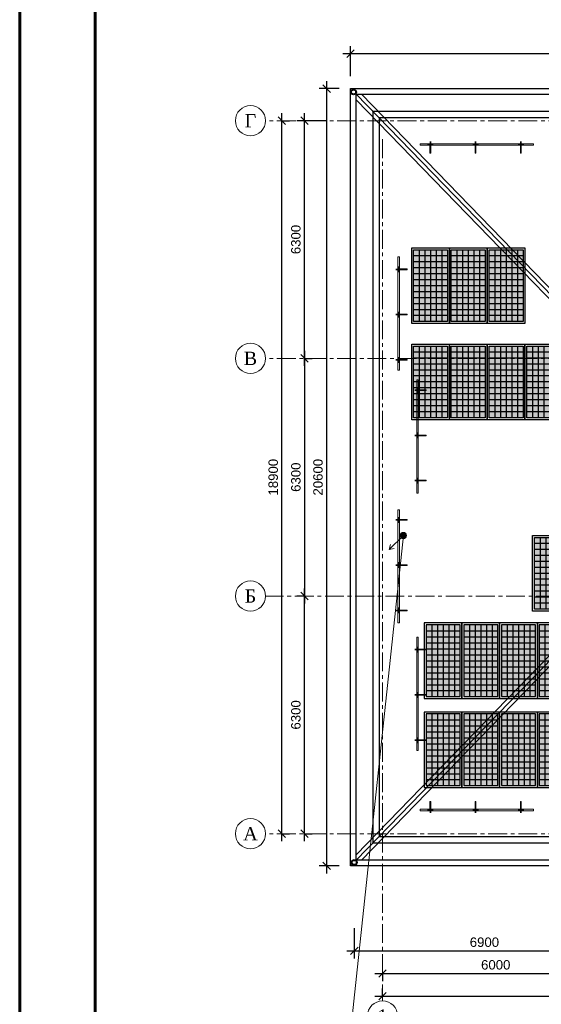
# Model space of a CAD drawing. Header units: millimetres. Extents: x 2063114 to 14983986, y -126020516 to 213791.
# Tile 244 of 256: x 2320392 to 2334216, y -1272177 to -1246080. Entities that reach past the tile are written whole.
import ezdxf
from ezdxf import colors
from ezdxf.entities.mleader import LeaderData, LeaderLine
from ezdxf.enums import TextEntityAlignment as Align
from ezdxf.math import Vec2, Vec3

# ---------------------------------------------------------------- set-up
doc = ezdxf.new("R2010")
doc.units = ezdxf.units.MM
for name, pattern in [('ACAD_ISO04W100', [30, 24, -3, 0, -3]), ('ACAD_ISO07W100', [3, 0, -3]), ('CENTERX2', [4, 2.5, -0.5, 0.5, -0.5])]:
    doc.linetypes.add(name, pattern=pattern)
doc.layers.get('Defpoints').update_dxf_attribs({"color": 6, "lineweight": 35})
for name, color, linetype, lineweight in [('.', 7, 'Continuous', 15), ('_АСО_Металл', 225, 'Continuous', 20), ('АСО-оси', 24, 'CENTERX2', 20), ('оси', 22, 'ACAD_ISO04W100', 13), ('РАЗМЕР АР', 150, 'Continuous', 20), ('Э.Электрика', 1, 'Continuous', 50), ('Эл.линия силовых сетей', 1, 'Continuous', 50)]:
    doc.layers.add(name, color=color, linetype=linetype, lineweight=lineweight)
for name, color, linetype in [('000000000', 7, 'Continuous'), ('_4', 252, 'Continuous'), ('line', 7, 'Continuous')]:
    doc.layers.add(name, color=color, linetype=linetype)
doc.layers.add('_print', color=6, linetype='Continuous', lineweight=60, plot=False)
doc.styles.add('--Стиль ЭОМ', font='times.ttf')
doc.styles.add('RUSS', font='russ', dxfattribs={"width": 0.75})
doc.styles.get("Standard").update_dxf_attribs({"font": 'arial.ttf'})
doc.styles.add('TIMES', font='times.ttf')
doc.linetypes.add('ограждение1', pattern='A,6.35,-2.54,[133,ltypeshp.shx,S=2.54,R=0,X=-2.54,Y=0],-2.54,25.4', length=36.83)
doc.dimstyles.new('STANDARD$0', dxfattribs={"dimtxt": 250, "dimasz": 200, "dimexe": 200, "dimexo": 300, "dimgap": 100, "dimtad": 1, "dimdec": 0, "dimzin": 1, "dimdsep": 46, "dimtxsty": 'Standard', "dimblk1": 'OBLIQUE', "dimblk2": 'OBLIQUE', "dimsah": 1, "dimcen": 2.5, "dimdle": 200, "dimadec": 0, "dimazin": 0, "dimtfac": 1, "dimtdec": 0, "dimtmove": 0, "dimatfit": 3, "dimldrblk": 'OBLIQUE', "dimfxl": 600, "dimfxlon": 1, "dimtolj": 1, "dimtzin": 1, "dimarcsym": 0})

# ---------------------------------------------------------------- blocks, each defined once
blk = doc.blocks.new('*U1590')
at = {"color": 0, "ltscale": 25}
blk.add_lwpolyline([(-59400, 42000), (0, 42000), (0, 0), (-59400, 0)], close=True, dxfattribs=at)
at = {"color": 0, "lineweight": 60, "ltscale": 25}
blk.add_lwpolyline([(-57400, 41500), (-500, 41500), (-500, 500), (-57400, 500)], close=True, dxfattribs=at)
blk = doc.blocks.new('MARK-POM')
at = {"linetype": 'Continuous'}
blk.add_circle((0, 0), 4, dxfattribs=at)
at = {"linetype": 'Continuous', "style": 'RUSS', "width": 0.75}
blk.add_attdef('ЌЋЊ…ђ', text='', height=3.5, dxfattribs=at).set_placement((0, 0), align=Align.MIDDLE)
blk = doc.blocks.new('_Oblique')
at = {"color": 0, "linetype": 'ByBlock', "lineweight": -2}
blk.add_line((-0.5, -0.5), (0.5, 0.5), dxfattribs=at)
blk = doc.blocks.new('*D3079')
at = {"layer": 'Defpoints', "color": 0, "lineweight": 30, "transparency": 16777216}
for p in [(2327340, -1248756), (2327340, -1248756), (2327140, -1267656)]:
    blk.add_point(p, dxfattribs=at)
at = {"layer": 'РАЗМЕР АР', "color": 0, "lineweight": -2, "transparency": 16777216}
for p, q in [((2327340, -1267856), (2327340, -1248556)), ((2327340, -1248756), (2327540, -1248756)), ((2327340, -1267656), (2327540, -1267656))]:
    blk.add_line(p, q, dxfattribs=at)
at = {"layer": 'РАЗМЕР АР', "color": 0, "lineweight": -2, "transparency": 16777216, "xscale": 200, "yscale": 200, "zscale": 200}
for p, rotation in [((2327340, -1248756), 90), ((2327340, -1267656), 270)]:
    blk.add_blockref('_Oblique', p, dxfattribs=dict(at, rotation=rotation))
at = {"layer": 'РАЗМЕР АР', "color": 0, "transparency": 16777216, "insert": (2327112, -1258206), "char_height": 250, "attachment_point": 5, "rotation": 90}
blk.add_mtext('\\A1;18900', dxfattribs=at)
blk = doc.blocks.new('*D3080')
at = {"layer": 'Defpoints', "color": 0, "lineweight": 30, "transparency": 16777216}
for p in [(2327940, -1261356), (2328177, -1261356), (2327940, -1267656)]:
    blk.add_point(p, dxfattribs=at)
at = {"layer": 'РАЗМЕР АР', "color": 0, "lineweight": -2, "transparency": 16777216}
for p, q in [((2327940, -1267856), (2327940, -1261156)), ((2327940, -1261356), (2327740, -1261356)), ((2327940, -1267656), (2328140, -1267656))]:
    blk.add_line(p, q, dxfattribs=at)
at = {"layer": 'РАЗМЕР АР', "color": 0, "lineweight": -2, "transparency": 16777216, "xscale": 200, "yscale": 200, "zscale": 200}
for p, rotation in [((2327940, -1261356), 90), ((2327940, -1267656), 270)]:
    blk.add_blockref('_Oblique', p, dxfattribs=dict(at, rotation=rotation))
at = {"layer": 'РАЗМЕР АР', "color": 0, "transparency": 16777216, "insert": (2327712, -1264506), "char_height": 250, "attachment_point": 5, "rotation": 90}
blk.add_mtext('\\A1;6300', dxfattribs=at)
blk = doc.blocks.new('*D3081')
at = {"layer": 'Defpoints', "color": 0, "lineweight": 30, "transparency": 16777216}
for p in [(2327940, -1255056), (2327940, -1261356), (2328177, -1261356)]:
    blk.add_point(p, dxfattribs=at)
at = {"layer": 'РАЗМЕР АР', "color": 0, "lineweight": -2, "transparency": 16777216}
for p, q in [((2327940, -1254856), (2327940, -1261556)), ((2327940, -1255056), (2328140, -1255056)), ((2327940, -1261356), (2327740, -1261356))]:
    blk.add_line(p, q, dxfattribs=at)
at = {"layer": 'РАЗМЕР АР', "color": 0, "lineweight": -2, "transparency": 16777216, "xscale": 200, "yscale": 200, "zscale": 200}
for p, rotation in [((2327940, -1255056), 90), ((2327940, -1261356), 270)]:
    blk.add_blockref('_Oblique', p, dxfattribs=dict(at, rotation=rotation))
at = {"layer": 'РАЗМЕР АР', "color": 0, "transparency": 16777216, "insert": (2327712, -1258206), "char_height": 250, "attachment_point": 5, "rotation": 90}
blk.add_mtext('\\A1;6300', dxfattribs=at)
blk = doc.blocks.new('*D3082')
at = {"layer": 'Defpoints', "color": 0, "lineweight": 30, "transparency": 16777216}
for p in [(2327940, -1248756), (2329166, -1248756), (2327940, -1255056)]:
    blk.add_point(p, dxfattribs=at)
at = {"layer": 'РАЗМЕР АР', "color": 0, "lineweight": -2, "transparency": 16777216}
for p, q in [((2327940, -1255256), (2327940, -1248556)), ((2328540, -1248756), (2327740, -1248756)), ((2327940, -1255056), (2328140, -1255056))]:
    blk.add_line(p, q, dxfattribs=at)
at = {"layer": 'РАЗМЕР АР', "color": 0, "lineweight": -2, "transparency": 16777216, "xscale": 200, "yscale": 200, "zscale": 200}
for p, rotation in [((2327940, -1248756), 90), ((2327940, -1255056), 270)]:
    blk.add_blockref('_Oblique', p, dxfattribs=dict(at, rotation=rotation))
at = {"layer": 'РАЗМЕР АР', "color": 0, "transparency": 16777216, "insert": (2327712, -1251906), "char_height": 250, "attachment_point": 5, "rotation": 90}
blk.add_mtext('\\A1;6300', dxfattribs=at)
blk = doc.blocks.new('*D3083')
at = {"layer": 'Defpoints', "color": 0, "lineweight": 30, "transparency": 16777216}
for p in [(2329258, -1268416), (2336158, -1268431), (2336158, -1270760)]:
    blk.add_point(p, dxfattribs=at)
at = {"layer": 'РАЗМЕР АР', "color": 0, "lineweight": -2, "transparency": 16777216}
for p, q in [((2329258, -1270160), (2329258, -1270960)), ((2336158, -1270160), (2336158, -1270960)), ((2329058, -1270760), (2336358, -1270760))]:
    blk.add_line(p, q, dxfattribs=at)
at = {"layer": 'РАЗМЕР АР', "color": 0, "lineweight": -2, "transparency": 16777216, "xscale": 200, "yscale": 200, "zscale": 200, "rotation": 180}
blk.add_blockref('_Oblique', (2329258, -1270760), dxfattribs=at)
at = {"layer": 'РАЗМЕР АР', "color": 0, "lineweight": -2, "transparency": 16777216, "xscale": 200, "yscale": 200, "zscale": 200}
blk.add_blockref('_Oblique', (2336158, -1270760), dxfattribs=at)
at = {"layer": 'РАЗМЕР АР', "color": 0, "transparency": 16777216, "insert": (2332708, -1270532), "char_height": 250, "attachment_point": 5}
blk.add_mtext('\\A1;6900', dxfattribs=at)
blk = doc.blocks.new('*D3086')
at = {"layer": 'Defpoints', "color": 0, "lineweight": 30, "transparency": 16777216}
for p in [(2358108, -1270614), (2358108, -1271960), (2330008, -1272060)]:
    blk.add_point(p, dxfattribs=at)
at = {"layer": 'РАЗМЕР АР', "color": 0, "lineweight": -2, "transparency": 16777216}
for p, q in [((2358108, -1271360), (2358108, -1272160)), ((2329808, -1271960), (2358308, -1271960)), ((2330008, -1271960), (2330008, -1271760))]:
    blk.add_line(p, q, dxfattribs=at)
at = {"layer": 'РАЗМЕР АР', "color": 0, "lineweight": -2, "transparency": 16777216, "xscale": 200, "yscale": 200, "zscale": 200, "rotation": 180}
blk.add_blockref('_Oblique', (2330008, -1271960), dxfattribs=at)
at = {"layer": 'РАЗМЕР АР', "color": 0, "lineweight": -2, "transparency": 16777216, "xscale": 200, "yscale": 200, "zscale": 200}
blk.add_blockref('_Oblique', (2358108, -1271960), dxfattribs=at)
at = {"layer": 'РАЗМЕР АР', "color": 0, "transparency": 16777216, "insert": (2344058, -1271732), "char_height": 250, "attachment_point": 5}
blk.add_mtext('\\A1;28100', dxfattribs=at)
blk = doc.blocks.new('*D3087')
at = {"layer": 'Defpoints', "color": 0, "lineweight": 30, "transparency": 16777216}
for p in [(2330008, -1271189), (2336008, -1271189), (2336008, -1271360)]:
    blk.add_point(p, dxfattribs=at)
at = {"layer": 'РАЗМЕР АР', "color": 0, "lineweight": -2, "transparency": 16777216}
for p, q in [((2329808, -1271360), (2336208, -1271360)), ((2330008, -1271360), (2330008, -1271560)), ((2336008, -1271360), (2336008, -1271560))]:
    blk.add_line(p, q, dxfattribs=at)
at = {"layer": 'РАЗМЕР АР', "color": 0, "lineweight": -2, "transparency": 16777216, "xscale": 200, "yscale": 200, "zscale": 200, "rotation": 180}
blk.add_blockref('_Oblique', (2330008, -1271360), dxfattribs=at)
at = {"layer": 'РАЗМЕР АР', "color": 0, "lineweight": -2, "transparency": 16777216, "xscale": 200, "yscale": 200, "zscale": 200}
blk.add_blockref('_Oblique', (2336008, -1271360), dxfattribs=at)
at = {"layer": 'РАЗМЕР АР', "color": 0, "transparency": 16777216, "insert": (2333008, -1271132), "char_height": 250, "attachment_point": 5}
blk.add_mtext('\\A1;6000', dxfattribs=at)
blk = doc.blocks.new('*D3092')
at = {"layer": 'Defpoints', "color": 0, "lineweight": 30, "transparency": 16777216}
for p in [(2358958, -1246978), (2329158, -1247906), (2358958, -1247906)]:
    blk.add_point(p, dxfattribs=at)
at = {"layer": 'РАЗМЕР АР', "color": 0, "lineweight": -2, "transparency": 16777216}
for p, q in [((2329158, -1247578), (2329158, -1246778)), ((2358958, -1247578), (2358958, -1246778)), ((2328958, -1246978), (2359158, -1246978))]:
    blk.add_line(p, q, dxfattribs=at)
at = {"layer": 'РАЗМЕР АР', "color": 0, "lineweight": -2, "transparency": 16777216, "xscale": 200, "yscale": 200, "zscale": 200, "rotation": 180}
blk.add_blockref('_Oblique', (2329158, -1246978), dxfattribs=at)
at = {"layer": 'РАЗМЕР АР', "color": 0, "lineweight": -2, "transparency": 16777216, "xscale": 200, "yscale": 200, "zscale": 200}
blk.add_blockref('_Oblique', (2358958, -1246978), dxfattribs=at)
at = {"layer": 'РАЗМЕР АР', "color": 0, "transparency": 16777216, "insert": (2344058, -1246751), "char_height": 250, "attachment_point": 5}
blk.add_mtext('\\A1;29800', dxfattribs=at)
blk = doc.blocks.new('*D3093')
at = {"layer": 'Defpoints', "color": 0, "lineweight": 30, "transparency": 16777216}
for p in [(2329158, -1247906), (2328526, -1268506), (2329158, -1268506)]:
    blk.add_point(p, dxfattribs=at)
at = {"layer": 'РАЗМЕР АР', "color": 0, "lineweight": -2, "transparency": 16777216}
for p, q in [((2328858, -1247906), (2328326, -1247906)), ((2328526, -1247706), (2328526, -1268706)), ((2328858, -1268506), (2328326, -1268506))]:
    blk.add_line(p, q, dxfattribs=at)
at = {"layer": 'РАЗМЕР АР', "color": 0, "lineweight": -2, "transparency": 16777216, "xscale": 200, "yscale": 200, "zscale": 200}
for p, rotation in [((2328526, -1247906), 90), ((2328526, -1268506), 270)]:
    blk.add_blockref('_Oblique', p, dxfattribs=dict(at, rotation=rotation))
at = {"layer": 'РАЗМЕР АР', "color": 0, "transparency": 16777216, "insert": (2328299, -1258206), "char_height": 250, "attachment_point": 5, "rotation": 90}
blk.add_mtext('\\A1;20600', dxfattribs=at)
blk = doc.blocks.new('*U74')
at = {"layer": '_АСО_Металл', "color": 251, "true_color": 0x4a4a4a}
blk.add_lwpolyline([(2730, -549), (2730, -509), (-270, -509), (-270, -549), (2730, -549)], close=True, dxfattribs=at)
for points in [[(9, -509), (9, -300), (-9, -300), (-9, -509)], [(1209, -509), (1209, -300), (1191, -300), (1191, -509)], [(2409, -509), (2409, -300), (2391, -300), (2391, -509)]]:
    blk.add_lwpolyline(points, dxfattribs=at)
at = {"layer": '_АСО_Металл'}
for centre, start, end in [((0, -529), 112.0526, 124.3553), ((0, -529), 55.6516, 67.9474), ((1200, -529), 112.0526, 124.3553), ((1200, -529), 55.6516, 67.9474), ((2400, -529), 112.0526, 124.3553), ((2400, -529), 55.6516, 67.9474), ((0, -529), 235.6588, 304.3412), ((1200, -529), 235.6588, 304.3412), ((2400, -529), 235.6588, 304.3412)]:
    blk.add_arc(centre, 24.2, start, end, dxfattribs=at)
at = {"layer": 'Defpoints'}
for p, q in [((0, -604), (0, -454)), ((1200, -604), (1200, -454)), ((2400, -604), (2400, -454)), ((75, -529), (-75, -529)), ((1275, -529), (1125, -529)), ((2475, -529), (2325, -529))]:
    blk.add_line(p, q, dxfattribs=at)
at = {"layer": 'Defpoints', "linetype": 'ACAD_ISO07W100'}
for points in [[(-9, -509), (-9, -529), (9, -529), (9, -511)], [(1191, -509), (1191, -529), (1209, -529), (1209, -511)], [(2391, -509), (2391, -529), (2409, -529), (2409, -511)]]:
    blk.add_lwpolyline(points, dxfattribs=at)
at = {"layer": 'Defpoints'}
for centre in [(0, -529), (1200, -529), (2400, -529)]:
    blk.add_circle(centre, 20, dxfattribs=at)
at = {"layer": 'Defpoints', "linetype": 'ACAD_ISO07W100'}
for centre, start, end in [((0, -529), 128.0162, 231.1144), ((0, -529), 67.9474, 112.0526), ((0, -529), 311.6328, 53.8022), ((1200, -529), 128.0162, 231.1144), ((1200, -529), 67.9474, 112.0526), ((1200, -529), 311.6328, 53.8022), ((2400, -529), 128.0162, 231.1144), ((2400, -529), 67.9474, 112.0526), ((2400, -529), 311.6328, 53.8022)]:
    blk.add_arc(centre, 24.2, start, end, dxfattribs=at)
blk = doc.blocks.new('hfg')
at = {"layer": '.'}
h = blk.add_hatch(color=140, dxfattribs=at)
h.dxf.hatch_style = 1
h.set_gradient(color1=(55, 186, 251), color2=(255, 255, 245), rotation=90, tint=1)
h.paths.add_polyline_path([(3674548, -542446), (3675448, -542446), (3675448, -544348), (3674548, -544348)])
at = {"layer": 'line', "color": 5, "lineweight": 25}
for p, q in [((3674698, -544348), (3674698, -542446)), ((3674848, -544348), (3674848, -542446)), ((3674998, -544348), (3674998, -542446)), ((3675148, -544348), (3675148, -542446)), ((3675298, -544348), (3675298, -542446)), ((3674548, -542605), (3675448, -542605)), ((3674548, -542763), (3675448, -542763)), ((3674548, -542922), (3675448, -542922)), ((3674548, -543080), (3675448, -543080)), ((3674548, -543239), (3675448, -543239)), ((3674548, -543397), (3675448, -543397)), ((3674548, -543556), (3675448, -543556)), ((3674548, -543714), (3675448, -543714)), ((3674548, -543873), (3675448, -543873)), ((3674548, -544031), (3675448, -544031)), ((3674548, -544190), (3675448, -544190))]:
    blk.add_line(p, q, dxfattribs=at)
at = {"layer": 'line', "lineweight": 30}
blk.add_lwpolyline([(3674498, -542396), (3675498, -542396), (3675498, -544398), (3674498, -544398)], close=True, dxfattribs=at)
at = {"layer": 'line', "lineweight": 25}
blk.add_lwpolyline([(3674548, -542446), (3675448, -542446), (3675448, -544348), (3674548, -544348)], close=True, dxfattribs=at)

msp = doc.modelspace()

# ---------------------------------------------------------------- hatches: boundary and pattern name
at = {"layer": 'Э.Электрика', "lineweight": 0}
h = msp.add_hatch(color=7, dxfattribs=at)
h.dxf.hatch_style = 1
edge = h.paths.add_edge_path()
edge.add_arc((2330561.37731, -1259751.25676), 82.10502, 0, 360)

# ---------------------------------------------------------------- linework, layer by layer
at = {"layer": '.', "color": 0, "lineweight": 30, "ltscale": 100}
msp.add_lwpolyline([(2329308.30883, -1248056.45024), (2339158.30883, -1258206.45024), (2329308.30883, -1268356.45024)], dxfattribs=at)
at = {"color": 250, "lineweight": 0}
for p, q in [((2330561.37731, -1259751.25676), (2330187.68211, -1260120.5554)), ((2330187.68211, -1260120.5554), (2330222.68098, -1259989.90492)), ((2330187.68211, -1260120.5554), (2330319.60299, -1260096.30945))]:
    msp.add_line(p, q, dxfattribs=at)
at = {"lineweight": 30}
for centre in [(2329239.9677, -1247996.41123), (2329257.9677, -1268416.48925)]:
    msp.add_circle(centre, 75, dxfattribs=at)
at = {"lineweight": 25}
for centre in [(2329239.9677, -1247996.41123), (2329257.9677, -1268416.48925)]:
    msp.add_circle(centre, 55, dxfattribs=at)
at = {"layer": '000000000', "lineweight": 25}
for points in [[(2329158.30883, -1247906.45024), (2358958.30883, -1247906.45024), (2358958.30883, -1268506.45024), (2329158.30883, -1268506.45024)], [(2329758.30883, -1248506.45024), (2358358.30883, -1248506.45024), (2358358.30883, -1267906.45024), (2329758.30883, -1267906.45024)]]:
    msp.add_lwpolyline(points, close=True, dxfattribs=at)
at = {"layer": '000000000', "lineweight": 30}
msp.add_lwpolyline([(2329308.30883, -1248056.45024), (2358808.30883, -1248056.45024), (2358808.30883, -1268356.45024), (2329308.30883, -1268356.45024)], close=True, dxfattribs=at)
at = {"layer": '000000000', "lineweight": 13}
for points in [[(2329308.30883, -1248200.04137), (2339018.96177, -1258206.45024), (2329308.30883, -1268212.85911)], [(2358668.96177, -1248056.45024), (2348916.00611, -1258106.45024), (2339200.61156, -1258106.45024), (2329447.65589, -1248056.45024)], [(2329447.65589, -1268356.45024), (2339200.61156, -1258306.45024), (2348916.00611, -1258306.45024), (2358668.96177, -1268356.45024)]]:
    msp.add_lwpolyline(points, dxfattribs=at)
at = {"layer": '000000000', "linetype": 'ограждение1', "lineweight": 25, "ltscale": 20}
msp.add_lwpolyline([(2329928.30883, -1248676.45024), (2358188.30883, -1248676.45024), (2358188.30883, -1267736.45024), (2329928.30883, -1267736.45024)], close=True, dxfattribs=at)
at = {"layer": '_print', "ltscale": 100}
msp.add_lwpolyline([(2379792.08613, -1285001.43901), (2320392.08613, -1285001.43901), (2320392.08613, -1243001.43901), (2379792.08613, -1243001.43901)], close=True, dxfattribs=at)
at = {"layer": 'АСО-оси', "ltscale": 200}
for p, q in [((2358108.30883, -1248756.45024), (2326907.83102, -1248756.45024)), ((2330008.30883, -1249249.73048), (2330008.30883, -1272084.27416)), ((2358108.30883, -1255056.45024), (2326907.83102, -1255056.45024)), ((2358583.55513, -1261356.45024), (2326907.85904, -1261356.45024)), ((2358108.28641, -1267654.33332), (2326907.8086, -1267654.33332))]:
    msp.add_line(p, q, dxfattribs=at)
at = {"layer": 'Э.Электрика', "color": 7, "lineweight": 0}
msp.add_circle((2330561.37731, -1259751.25676), 82.10502, dxfattribs=at)

# ---------------------------------------------------------------- block references
msp.add_blockref('*U1590', (2379792.08613, -1285001.43901))
at = {"layer": '_4', "ltscale": 0.5, "xscale": -1}
for p, rotation in [((2331274.91657, -1249915.45024), 180), ((2330963.967, -1255096.45024), 270.0000000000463), ((2331463.97331, -1265176.45024), 270.0000000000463)]:
    msp.add_blockref('*U74', p, dxfattribs=dict(at, rotation=rotation))
at = {"layer": '_4', "ltscale": 0.5, "rotation": 269.9999999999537}
for p in [(2331463.97331, -1255896.45024), (2330963.97331, -1259336.45024)]:
    msp.add_blockref('*U74', p, dxfattribs=at)
at = {"layer": '_4', "ltscale": 0.5}
msp.add_blockref('*U74', (2331274.91657, -1266497.45024), dxfattribs=at)
at = {"layer": 'line', "color": 1, "lineweight": 0, "rotation": 179.9999100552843}
for p in [(6006278.04614, -1796534.42918), (6007277.99614, -1796534.43075), (6008277.94614, -1796534.42918), (6006278.04614, -1799084.42667), (6007277.99614, -1799084.42824), (6008277.94614, -1799084.42667), (6009277.89614, -1799084.4251), (6009479.26535, -1804157.38301)]:
    msp.add_blockref('hfg', p, dxfattribs=at)
at = {"layer": 'line', "color": 1, "lineweight": 0, "xscale": -1, "rotation": 180.0000899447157}
for p in [(-1343385.9624, -1806473.86559), (-1342386.0124, -1806473.86402), (-1341386.0624, -1806473.86245), (-1340386.1124, -1806473.86088), (-1343385.9624, -1808833.32457), (-1342386.0124, -1808833.323), (-1341386.0624, -1808833.32143), (-1340386.1124, -1808833.31986)]:
    msp.add_blockref('hfg', p, dxfattribs=at)
at = {"layer": 'АСО-оси', "ltscale": 200}
ref = msp.add_blockref('MARK-POM', (2326507.85904, -1248756.45024), dxfattribs=dict(at, xscale=-100, yscale=100, zscale=100))
ref.add_attrib('ЌЋЊ…ђ', 'Г', dxfattribs={"layer": '0', "color": 0, "linetype": 'Continuous', "height": 350, "style": 'TIMES'}).set_placement((2326507.85904, -1248756.45024), align=Align.MIDDLE_CENTER)
ref = msp.add_blockref('MARK-POM', (2326507.85904, -1255056.45024), dxfattribs=dict(at, xscale=-100, yscale=100, zscale=100))
ref.add_attrib('ЌЋЊ…ђ', 'В', dxfattribs={"layer": '0', "color": 0, "linetype": 'Continuous', "height": 350, "style": 'TIMES'}).set_placement((2326507.85904, -1255056.45024), align=Align.MIDDLE_CENTER)
ref = msp.add_blockref('MARK-POM', (2326507.85904, -1261356.45202), dxfattribs=dict(at, xscale=-100, yscale=100, zscale=100))
ref.add_attrib('ЌЋЊ…ђ', 'Б', dxfattribs={"layer": '0', "color": 0, "linetype": 'Continuous', "height": 350, "style": 'TIMES'}).set_placement((2326507.85904, -1261356.45202), align=Align.MIDDLE_CENTER)
ref = msp.add_blockref('MARK-POM', (2326507.83662, -1267654.33285), dxfattribs=dict(at, xscale=-100, yscale=100, zscale=100))
ref.add_attrib('ЌЋЊ…ђ', 'A', dxfattribs={"layer": '0', "color": 0, "linetype": 'Continuous', "height": 350, "style": 'TIMES'}).set_placement((2326507.83662, -1267654.33285), align=Align.MIDDLE_CENTER)
at = {"layer": 'оси', "ltscale": 200}
ref = msp.add_blockref('MARK-POM', (2330008.30883, -1272484.27416), dxfattribs=dict(at, xscale=-100, yscale=100, zscale=100))
ref.add_attrib('ЌЋЊ…ђ', '1', dxfattribs={"layer": '0', "color": 0, "linetype": 'Continuous', "height": 350, "style": 'TIMES'}).set_placement((2330008.30883, -1272484.27416), align=Align.MIDDLE_CENTER)

# ---------------------------------------------------------------- dimensions: what is measured, and where the dimension line sits
at = {"layer": 'РАЗМЕР АР'}
for base, p1, p2, picture, middle in [((2358958.30883, -1246978.25323), (2329158.30883, -1247906.45024), (2358958.30883, -1247906.45024), '*D3092', (2344058.30883, -1246750.60998)), ((2336158.30883, -1270759.50717), (2329257.9677, -1268416.48925), (2336158.30883, -1268431.45024), '*D3083', (2332708.13827, -1270531.86392)), ((2336008.30883, -1271359.50717), (2330008.30883, -1271189.35294), (2336008.30883, -1271189.35294), '*D3087', (2333008.30883, -1271131.86392))]:
    dim = msp.add_linear_dim(base=base, p1=p1, p2=p2, dimstyle='STANDARD$0', override={"dimtmove": 1}, dxfattribs=at)
    dim.commit()
    dim.dimension.update_dxf_attribs({"geometry": picture, "text_midpoint": middle})
for base, p1, p2, angle, picture, middle in [((2328526.29687, -1268506.45024), (2329158.30883, -1247906.45024), (2329158.30883, -1268506.45024), 90, '*D3093', (2328298.65362, -1258206.45024)), ((2327339.9677, -1248756.45024), (2327139.9677, -1267656.45024), (2327339.9677, -1248756.45024), 90, '*D3079', (2327112.32445, -1258206.45024)), ((2327939.9677, -1248756.45024), (2327939.9677, -1255056.45024), (2329165.93158, -1248756.45024), 90, '*D3082', (2327712.23919, -1251906.45024)), ((2327939.9677, -1261356.45009), (2327939.9677, -1255056.45024), (2328177.44818, -1261356.45009), 270, '*D3081', (2327712.23919, -1258206.45017)), ((2327939.9677, -1261356.45009), (2327939.9677, -1267656.45024), (2328177.44818, -1261356.45009), 90, '*D3080', (2327712.23919, -1264506.45017))]:
    dim = msp.add_linear_dim(base=base, p1=p1, p2=p2, angle=angle, dimstyle='STANDARD$0', override={"dimtmove": 1}, dxfattribs=at)
    dim.commit()
    dim.dimension.update_dxf_attribs({"geometry": picture, "text_midpoint": middle})
dim = msp.add_linear_dim(base=(2358108.30883, -1271959.50717), p1=(2330008.30883, -1272059.50717), p2=(2358108.30883, -1270614.38457), dimstyle='STANDARD$0', override={"dimtmove": 1}, dxfattribs=at)
dim.commit()
dim.dimension.update_dxf_attribs({"geometry": '*D3086', "text_midpoint": (2344058.30883, -1271959.50717), "dimtype": 160})

# ---------------------------------------------------------------- leaders
at = {"layer": 'Эл.линия силовых сетей', "color": 7, "lineweight": 0}
ml = msp.add_multileader_mtext('Standard', dxfattribs=at)
ml.set_content('{\\C7;Заземляющий проводник из полосовой стали сеч. 40х4мм на отм. -0,5м уровни земли.}', color=1, style='--Стиль ЭОМ')
ml.set_leader_properties(color=7, lineweight=15)
ml.build(insert=Vec2(0, 0))
ml.multileader.update_dxf_attribs({"text_left_attachment_type": 6, "text_right_attachment_type": 6, "dogleg_length": 1, "arrow_head_size": 1})
ctx = ml.context
ctx.base_point, ctx.char_height, ctx.arrow_head_size, ctx.plane_origin = Vec3(2329019.04221, -1274255.95681), 300, 1, Vec3(2310421.68782, -1256487.52476)
ctx.left_attachment, ctx.right_attachment = 6, 6
notes = []
notes.append((ctx, [(0, (1, 1, 0), (2329018.04221, -1274255.95681), (1, 0), 1, [(0, [(2330561.37731, -1259751.25676)], 0, [])])]))
ctx.mtext.insert, ctx.mtext.width, ctx.mtext.defined_height, ctx.mtext.flow_direction = Vec3(2329021.04221, -1273860.35479), 5682.5933898, 1722.09338, 5
for ctx, leaders in notes:
    for number, flags, end, landing, length, lines in leaders:
        leader = LeaderData()
        leader.index, (leader.has_last_leader_line, leader.has_dogleg_vector, leader.attachment_direction) = number, flags
        leader.last_leader_point, leader.dogleg_vector, leader.dogleg_length = Vec3(end), Vec3(landing), length
        for number, points, colour, breaks in lines:
            line = LeaderLine()
            line.index, line.vertices, line.color, line.breaks = number, Vec3.list(points), colors.encode_raw_color(colour), breaks
            leader.lines.append(line)
        ctx.leaders.append(leader)

doc.saveas('drawing.dxf')
